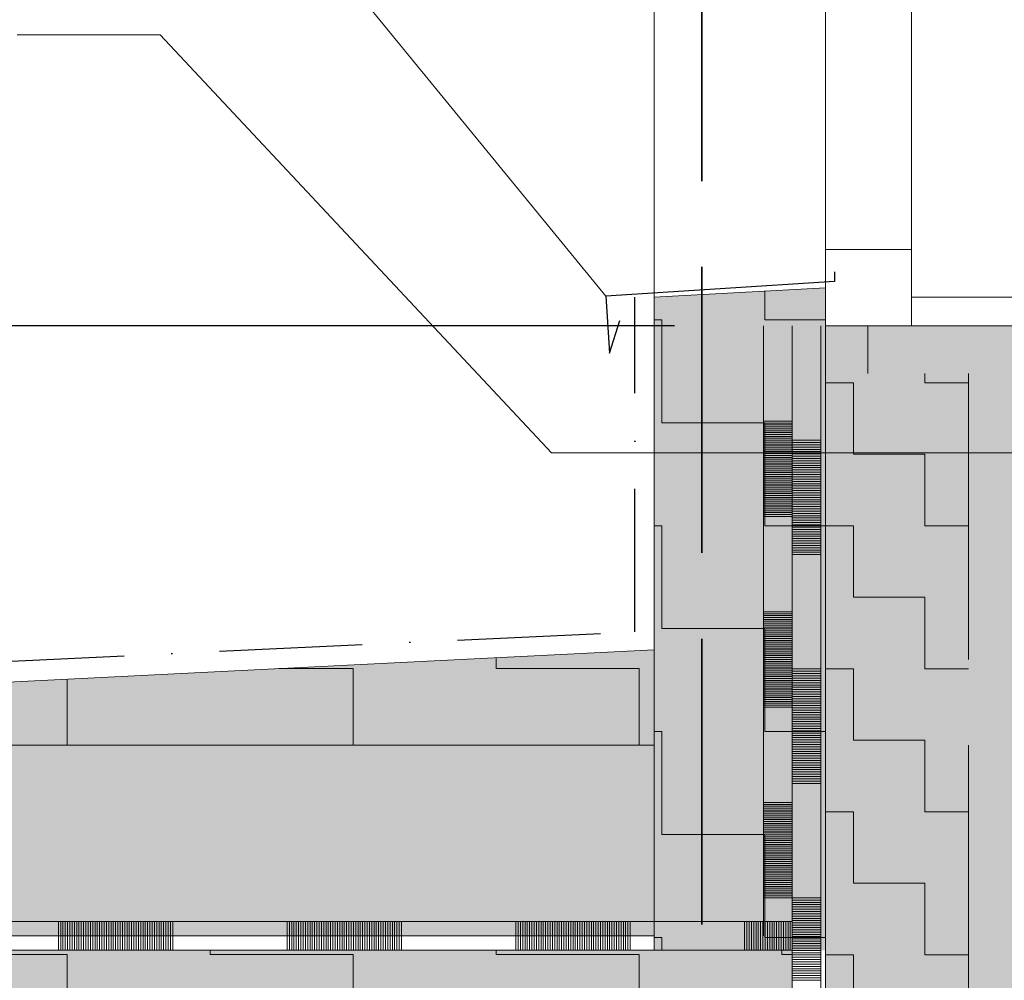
# Model space of a CAD drawing. Header units: millimetres. Extents: x 29003 to 60673, y -60985 to 17010.
# Tile 9 of 128: x 32050 to 33083, y -38277 to -37269. Entities that reach past the tile are written whole.
import ezdxf

# ---------------------------------------------------------------- set-up
doc = ezdxf.new("R2010")
doc.units = ezdxf.units.MM
doc.header["$PDMODE"] = 65
doc.linetypes.add('Carkovana 2x_1', pattern=[390, 300, -90])
doc.linetypes.add('Cerchovana_1', pattern=[250, 150, -50, 0, -50])
for name, color, linetype, lineweight in [('XR$1$ŘEZY_1', 7, 'Continuous', 25), ('XR$2$ŘEZY - KOTY_ TEXTY_1', 7, 'Continuous', 25), ('XR$3$ŘEZY - FILING_1', 7, 'Continuous', 25)]:
    doc.layers.add(name, color=color, linetype=linetype, lineweight=lineweight)
doc.styles.add('ARIALNARROW', font='ARIALN.TTF')
doc.dimstyles.new('DIMSTYLE_4', dxfattribs={"dimtxt": 100, "dimasz": 150, "dimexe": 0, "dimexo": 0, "dimgap": 50, "dimtad": 2, "dimdec": 0, "dimrnd": 5, "dimzin": 12, "dimdsep": 46, "dimtxsty": 'ARIALNARROW', "dimblk1": 'ALL_ML_STRICH', "dimblk2": 'ALL_ML_STRICH', "dimsah": 1, "dimcen": 0, "dimclrd": 6, "dimclre": 6, "dimclrt": 6, "dimadec": 0, "dimazin": 0, "dimtfac": 1, "dimtdec": 0, "dimtix": 1, "dimtmove": 2, "dimatfit": 3, "dimfxl": 0, "dimtzin": 0, "dimlwd": 0, "dimlwe": 13, "dimarcsym": 0})
doc.dimstyles.new('DIMSTYLE_5', dxfattribs={"dimtxt": 100, "dimasz": 150, "dimexe": 0, "dimexo": 0, "dimgap": 50, "dimtad": 2, "dimdec": 0, "dimrnd": 5, "dimzin": 12, "dimdsep": 46, "dimtxsty": 'ARIALNARROW', "dimblk1": 'ALL_ML_STRICH', "dimblk2": 'ALL_ML_STRICH', "dimsah": 1, "dimcen": 0, "dimclrd": 6, "dimclre": 6, "dimclrt": 6, "dimadec": 0, "dimazin": 0, "dimtfac": 1, "dimtdec": 0, "dimtix": 1, "dimtmove": 2, "dimatfit": 3, "dimfxl": 0, "dimtvp": 1.2, "dimtzin": 0, "dimlwd": 0, "dimlwe": 13, "dimarcsym": 0})
pattern_1 = [(0, (300, 300), (150, 150), [150, -150]), (90, (300, 300), (-150, 150), [150, -150])]
pattern_2 = [(0, (216, 216), (108, 108), [108, -108]), (90, (216, 216), (-108, 108), [108, -108])]

# ---------------------------------------------------------------- blocks, each defined once
blk = doc.blocks.new('VZOROVÁ ČÁRA_16')
at = {"layer": 'XR$1$ŘEZY_1', "color": 7, "linetype": 'Continuous', "lineweight": 13}
for p, q in [((32860.9, -37590.2), (32860.9, -37710.2)), ((32890.9, -37710.2), (32860.9, -37710.2)), ((32860.9, -37710.2), (32860.9, -37830.2)), ((32890.9, -37710.2), (32890.9, -37830.2)), ((32890.9, -37710.2), (32890.9, -37830.2)), ((32890.9, -37710.2), (32890.9, -37830.2)), ((32890.9, -37710.2), (32890.9, -37830.2)), ((32890.9, -37710.2), (32890.9, -37830.2)), ((32890.9, -37712.6), (32860.9, -37712.6)), ((32890.9, -37715), (32860.9, -37715)), ((32890.9, -37717.4), (32860.9, -37717.4)), ((32890.9, -37719.8), (32860.9, -37719.8)), ((32890.9, -37722.2), (32860.9, -37722.2)), ((32890.9, -37724.6), (32860.9, -37724.6)), ((32890.9, -37727), (32860.9, -37727)), ((32890.9, -37729.4), (32860.9, -37729.4)), ((32890.9, -37731.8), (32860.9, -37731.8)), ((32890.9, -37734.2), (32860.9, -37734.2)), ((32890.9, -37736.6), (32860.9, -37736.6)), ((32890.9, -37739), (32860.9, -37739)), ((32890.9, -37741.4), (32860.9, -37741.4)), ((32890.9, -37743.8), (32860.9, -37743.8)), ((32890.9, -37746.2), (32860.9, -37746.2)), ((32890.9, -37748.6), (32860.9, -37748.6)), ((32890.9, -37751), (32860.9, -37751)), ((32890.9, -37753.4), (32860.9, -37753.4)), ((32890.9, -37755.8), (32860.9, -37755.8)), ((32890.9, -37758.2), (32860.9, -37758.2)), ((32890.9, -37760.6), (32860.9, -37760.6)), ((32890.9, -37763), (32860.9, -37763)), ((32890.9, -37765.4), (32860.9, -37765.4)), ((32890.9, -37767.8), (32860.9, -37767.8)), ((32890.9, -37770.2), (32860.9, -37770.2)), ((32890.9, -37772.6), (32860.9, -37772.6)), ((32890.9, -37775), (32860.9, -37775)), ((32890.9, -37777.4), (32860.9, -37777.4)), ((32890.9, -37779.8), (32860.9, -37779.8)), ((32890.9, -37782.2), (32860.9, -37782.2)), ((32890.9, -37784.6), (32860.9, -37784.6)), ((32890.9, -37787), (32860.9, -37787)), ((32890.9, -37789.4), (32860.9, -37789.4)), ((32890.9, -37791.8), (32860.9, -37791.8)), ((32890.9, -37794.2), (32860.9, -37794.2)), ((32890.9, -37796.6), (32860.9, -37796.6)), ((32890.9, -37799), (32860.9, -37799)), ((32890.9, -37801.4), (32860.9, -37801.4)), ((32890.9, -37803.8), (32860.9, -37803.8)), ((32890.9, -37806.2), (32860.9, -37806.2)), ((32890.9, -37808.6), (32860.9, -37808.6)), ((32890.9, -37811), (32860.9, -37811)), ((32890.9, -37813.4), (32860.9, -37813.4)), ((32890.9, -37815.8), (32860.9, -37815.8)), ((32890.9, -37818.2), (32860.9, -37818.2)), ((32890.9, -37820.6), (32860.9, -37820.6)), ((32890.9, -37823), (32860.9, -37823)), ((32890.9, -37825.4), (32860.9, -37825.4)), ((32890.9, -37827.8), (32860.9, -37827.8)), ((32860.9, -37830.2), (32860.9, -37950.2)), ((32890.9, -37830.2), (32860.9, -37830.2)), ((32860.9, -37950.2), (32860.8, -38070.2)), ((32890.9, -37950.2), (32860.9, -37950.2)), ((32890.9, -37952.6), (32860.9, -37952.6)), ((32890.9, -37955), (32860.9, -37955)), ((32890.9, -37957.4), (32860.9, -37957.4)), ((32890.9, -37950.2), (32890.8, -38070.2)), ((32890.9, -37950.2), (32890.8, -38070.2)), ((32890.9, -37950.2), (32890.8, -38070.2)), ((32890.9, -37950.2), (32890.8, -38070.2)), ((32890.9, -37950.2), (32890.8, -38070.2)), ((32890.9, -37959.8), (32860.9, -37959.8)), ((32890.9, -37962.2), (32860.9, -37962.2)), ((32890.9, -37964.6), (32860.9, -37964.6)), ((32890.9, -37967), (32860.9, -37967)), ((32890.9, -37969.4), (32860.9, -37969.4)), ((32890.9, -37971.8), (32860.9, -37971.8)), ((32890.9, -37974.2), (32860.9, -37974.2)), ((32890.9, -37976.6), (32860.9, -37976.6)), ((32890.9, -37979), (32860.9, -37979)), ((32890.9, -37981.4), (32860.9, -37981.4)), ((32890.9, -37983.8), (32860.9, -37983.8)), ((32890.9, -37986.2), (32860.9, -37986.2)), ((32890.9, -37988.6), (32860.9, -37988.6)), ((32890.9, -37991), (32860.9, -37991)), ((32890.9, -37993.4), (32860.9, -37993.4)), ((32890.9, -37995.8), (32860.9, -37995.8)), ((32890.9, -37998.2), (32860.9, -37998.2)), ((32890.9, -38000.6), (32860.9, -38000.6)), ((32890.9, -38003), (32860.9, -38003)), ((32890.9, -38005.4), (32860.9, -38005.4)), ((32890.9, -38007.8), (32860.9, -38007.8)), ((32890.9, -38010.2), (32860.9, -38010.2)), ((32890.9, -38012.6), (32860.9, -38012.6)), ((32890.9, -38015), (32860.9, -38015)), ((32890.9, -38017.4), (32860.9, -38017.4)), ((32890.9, -38019.8), (32860.9, -38019.8)), ((32890.8, -38024.6), (32860.8, -38024.6)), ((32890.8, -38027), (32860.8, -38027)), ((32890.8, -38029.4), (32860.8, -38029.4)), ((32890.9, -38022.2), (32860.9, -38022.2)), ((32890.8, -38031.8), (32860.8, -38031.8)), ((32890.8, -38034.2), (32860.8, -38034.2)), ((32890.8, -38036.6), (32860.8, -38036.6)), ((32890.8, -38039), (32860.8, -38039)), ((32890.8, -38041.4), (32860.8, -38041.4)), ((32890.8, -38043.8), (32860.8, -38043.8)), ((32890.8, -38046.2), (32860.8, -38046.2)), ((32890.8, -38048.6), (32860.8, -38048.6)), ((32890.8, -38051), (32860.8, -38051)), ((32890.8, -38053.4), (32860.8, -38053.4)), ((32890.8, -38055.8), (32860.8, -38055.8)), ((32890.8, -38058.2), (32860.8, -38058.2)), ((32890.8, -38060.6), (32860.8, -38060.6)), ((32890.8, -38063), (32860.8, -38063)), ((32890.8, -38065.4), (32860.8, -38065.4)), ((32890.8, -38067.8), (32860.8, -38067.8)), ((32860.8, -38070.2), (32860.8, -38081.4)), ((32890.8, -38070.2), (32860.8, -38070.2)), ((32890.8, -38070.2), (32890.8, -38081.4)), ((32890.8, -38070.2), (32890.8, -38081.4))]:
    blk.add_line(p, q, dxfattribs=at)
for points in [[(32890.9, -37590.2), (32890.9, -37710.2), (32890.9, -37830.2)], [(32890.9, -37590.2), (32890.9, -37710.2), (32890.9, -37830.2)], [(32890.9, -37830.2), (32890.9, -37950.2), (32890.8, -38070.2)], [(32890.9, -37830.2), (32890.9, -37950.2), (32890.8, -38070.2)]]:
    blk.add_lwpolyline(points, dxfattribs=at)
blk = doc.blocks.new('VZOROVÁ ČÁRA_35')
at = {"layer": 'XR$1$ŘEZY_1', "color": 7, "linetype": 'Continuous', "lineweight": 13}
for p, q in [((32090.9, -38215.2), (32090.9, -38245.2)), ((32090.9, -38215.2), (32210.9, -38215.2)), ((32090.9, -38215.2), (32210.9, -38215.2)), ((32090.9, -38215.2), (32210.9, -38215.2)), ((32090.9, -38215.2), (32210.9, -38215.2)), ((32090.9, -38215.2), (32210.9, -38215.2)), ((32093.3, -38215.2), (32093.3, -38245.2)), ((32095.7, -38215.2), (32095.7, -38245.2)), ((32098.1, -38215.2), (32098.1, -38245.2)), ((32100.5, -38215.2), (32100.5, -38245.2)), ((32102.9, -38215.2), (32102.9, -38245.2)), ((32105.3, -38215.2), (32105.3, -38245.2)), ((32107.7, -38215.2), (32107.7, -38245.2)), ((32110.1, -38215.2), (32110.1, -38245.2)), ((32112.5, -38215.2), (32112.5, -38245.2)), ((32114.9, -38215.2), (32114.9, -38245.2)), ((32117.3, -38215.2), (32117.3, -38245.2)), ((32119.7, -38215.2), (32119.7, -38245.2)), ((32122.1, -38215.2), (32122.1, -38245.2)), ((32124.5, -38215.2), (32124.5, -38245.2)), ((32126.9, -38215.2), (32126.9, -38245.2)), ((32129.3, -38215.2), (32129.3, -38245.2)), ((32131.7, -38215.2), (32131.7, -38245.2)), ((32134.1, -38215.2), (32134.1, -38245.2)), ((32136.5, -38215.2), (32136.5, -38245.2)), ((32138.9, -38215.2), (32138.9, -38245.2)), ((32141.3, -38215.2), (32141.3, -38245.2)), ((32143.7, -38215.2), (32143.7, -38245.2)), ((32146.1, -38215.2), (32146.1, -38245.2)), ((32148.5, -38215.2), (32148.5, -38245.2)), ((32150.9, -38215.2), (32150.9, -38245.2)), ((32153.3, -38215.2), (32153.3, -38245.2)), ((32155.7, -38215.2), (32155.7, -38245.2)), ((32158.1, -38215.2), (32158.1, -38245.2)), ((32160.5, -38215.2), (32160.5, -38245.2)), ((32162.9, -38215.2), (32162.9, -38245.2)), ((32165.3, -38215.2), (32165.3, -38245.2)), ((32167.7, -38215.2), (32167.7, -38245.2)), ((32170.1, -38215.2), (32170.1, -38245.2)), ((32172.5, -38215.2), (32172.5, -38245.2)), ((32174.9, -38215.2), (32174.9, -38245.2)), ((32177.3, -38215.2), (32177.3, -38245.2)), ((32179.7, -38215.2), (32179.7, -38245.2)), ((32182.1, -38215.2), (32182.1, -38245.2)), ((32184.5, -38215.2), (32184.5, -38245.2)), ((32186.9, -38215.2), (32186.9, -38245.2)), ((32189.3, -38215.2), (32189.3, -38245.2)), ((32191.7, -38215.2), (32191.7, -38245.2)), ((32194.1, -38215.2), (32194.1, -38245.2)), ((32196.5, -38215.2), (32196.5, -38245.2)), ((32198.9, -38215.2), (32198.9, -38245.2)), ((32201.3, -38215.2), (32201.3, -38245.2)), ((32203.7, -38215.2), (32203.7, -38245.2)), ((32206.1, -38215.2), (32206.1, -38245.2)), ((32208.5, -38215.2), (32208.5, -38245.2)), ((32210.9, -38215.2), (32210.9, -38245.2)), ((32330.9, -38215.2), (32330.9, -38245.2)), ((32330.9, -38215.2), (32450.9, -38215.2)), ((32330.9, -38215.2), (32450.9, -38215.2)), ((32330.9, -38215.2), (32450.9, -38215.2)), ((32330.9, -38215.2), (32450.9, -38215.2)), ((32330.9, -38215.2), (32450.9, -38215.2)), ((32333.3, -38215.2), (32333.3, -38245.2)), ((32335.7, -38215.2), (32335.7, -38245.2)), ((32338.1, -38215.2), (32338.1, -38245.2)), ((32340.5, -38215.2), (32340.5, -38245.2)), ((32342.9, -38215.2), (32342.9, -38245.2)), ((32345.3, -38215.2), (32345.3, -38245.2)), ((32347.7, -38215.2), (32347.7, -38245.2)), ((32350.1, -38215.2), (32350.1, -38245.2)), ((32352.5, -38215.2), (32352.5, -38245.2)), ((32354.9, -38215.2), (32354.9, -38245.2)), ((32357.3, -38215.2), (32357.3, -38245.2)), ((32359.7, -38215.2), (32359.7, -38245.2)), ((32362.1, -38215.2), (32362.1, -38245.2)), ((32364.5, -38215.2), (32364.5, -38245.2)), ((32366.9, -38215.2), (32366.9, -38245.2)), ((32369.3, -38215.2), (32369.3, -38245.2)), ((32371.7, -38215.2), (32371.7, -38245.2)), ((32374.1, -38215.2), (32374.1, -38245.2)), ((32376.5, -38215.2), (32376.5, -38245.2)), ((32378.9, -38215.2), (32378.9, -38245.2)), ((32381.3, -38215.2), (32381.3, -38245.2)), ((32383.7, -38215.2), (32383.7, -38245.2)), ((32386.1, -38215.2), (32386.1, -38245.2)), ((32388.5, -38215.2), (32388.5, -38245.2)), ((32390.9, -38215.2), (32390.9, -38245.2)), ((32393.3, -38215.2), (32393.3, -38245.2)), ((32395.7, -38215.2), (32395.7, -38245.2)), ((32398.1, -38215.2), (32398.1, -38245.2)), ((32400.5, -38215.2), (32400.5, -38245.2)), ((32402.9, -38215.2), (32402.9, -38245.2)), ((32405.3, -38215.2), (32405.3, -38245.2)), ((32407.7, -38215.2), (32407.7, -38245.2)), ((32410.1, -38215.2), (32410.1, -38245.2)), ((32412.5, -38215.2), (32412.5, -38245.2)), ((32414.9, -38215.2), (32414.9, -38245.2)), ((32417.3, -38215.2), (32417.3, -38245.2)), ((32419.7, -38215.2), (32419.7, -38245.2)), ((32422.1, -38215.2), (32422.1, -38245.2)), ((32424.5, -38215.2), (32424.5, -38245.2)), ((32426.9, -38215.2), (32426.9, -38245.2)), ((32429.3, -38215.2), (32429.3, -38245.2)), ((32431.7, -38215.2), (32431.7, -38245.2)), ((32434.1, -38215.2), (32434.1, -38245.2)), ((32436.5, -38215.2), (32436.5, -38245.2)), ((32438.9, -38215.2), (32438.9, -38245.2)), ((32441.3, -38215.2), (32441.3, -38245.2)), ((32443.7, -38215.2), (32443.7, -38245.2)), ((32446.1, -38215.2), (32446.1, -38245.2)), ((32448.5, -38215.2), (32448.5, -38245.2)), ((32450.9, -38215.2), (32450.9, -38245.2)), ((32570.9, -38215.2), (32570.9, -38245.2)), ((32570.9, -38215.2), (32690.9, -38215.2)), ((32570.9, -38215.2), (32690.9, -38215.2)), ((32570.9, -38215.2), (32690.9, -38215.2)), ((32570.9, -38215.2), (32690.9, -38215.2)), ((32570.9, -38215.2), (32690.9, -38215.2)), ((32573.3, -38215.2), (32573.3, -38245.2)), ((32575.7, -38215.2), (32575.7, -38245.2)), ((32578.1, -38215.2), (32578.1, -38245.2)), ((32580.5, -38215.2), (32580.5, -38245.2)), ((32582.9, -38215.2), (32582.9, -38245.2)), ((32585.3, -38215.2), (32585.3, -38245.2)), ((32587.7, -38215.2), (32587.7, -38245.2)), ((32590.1, -38215.2), (32590.1, -38245.2)), ((32592.5, -38215.2), (32592.5, -38245.2)), ((32594.9, -38215.2), (32594.9, -38245.2)), ((32597.3, -38215.2), (32597.3, -38245.2)), ((32599.7, -38215.2), (32599.7, -38245.2)), ((32602.1, -38215.2), (32602.1, -38245.2)), ((32604.5, -38215.2), (32604.5, -38245.2)), ((32606.9, -38215.2), (32606.9, -38245.2)), ((32609.3, -38215.2), (32609.3, -38245.2)), ((32611.7, -38215.2), (32611.7, -38245.2)), ((32614.1, -38215.2), (32614.1, -38245.2)), ((32616.5, -38215.2), (32616.5, -38245.2)), ((32618.9, -38215.2), (32618.9, -38245.2)), ((32621.3, -38215.2), (32621.3, -38245.2)), ((32623.7, -38215.2), (32623.7, -38245.2)), ((32626.1, -38215.2), (32626.1, -38245.2)), ((32628.5, -38215.2), (32628.5, -38245.2)), ((32630.9, -38215.2), (32630.9, -38245.2)), ((32633.3, -38215.2), (32633.3, -38245.2)), ((32635.7, -38215.2), (32635.7, -38245.2)), ((32638.1, -38215.2), (32638.1, -38245.2)), ((32640.5, -38215.2), (32640.5, -38245.2)), ((32642.9, -38215.2), (32642.9, -38245.2)), ((32645.3, -38215.2), (32645.3, -38245.2)), ((32647.7, -38215.2), (32647.7, -38245.2)), ((32650.1, -38215.2), (32650.1, -38245.2)), ((32652.5, -38215.2), (32652.5, -38245.2)), ((32654.9, -38215.2), (32654.9, -38245.2)), ((32657.3, -38215.2), (32657.3, -38245.2)), ((32659.7, -38215.2), (32659.7, -38245.2)), ((32662.1, -38215.2), (32662.1, -38245.2)), ((32664.5, -38215.2), (32664.5, -38245.2)), ((32666.9, -38215.2), (32666.9, -38245.2)), ((32669.3, -38215.2), (32669.3, -38245.2)), ((32671.7, -38215.2), (32671.7, -38245.2)), ((32674.1, -38215.2), (32674.1, -38245.2)), ((32676.5, -38215.2), (32676.5, -38245.2)), ((32678.9, -38215.2), (32678.9, -38245.2)), ((32681.3, -38215.2), (32681.3, -38245.2)), ((32683.7, -38215.2), (32683.7, -38245.2)), ((32686.1, -38215.2), (32686.1, -38245.2)), ((32688.5, -38215.2), (32688.5, -38245.2)), ((32690.9, -38215.2), (32690.9, -38245.2)), ((32810.9, -38215.2), (32810.9, -38245.2)), ((32810.9, -38215.2), (32860.9, -38215.2)), ((32810.9, -38215.2), (32860.9, -38215.2)), ((32810.9, -38215.2), (32860.9, -38215.2)), ((32810.9, -38215.2), (32860.9, -38215.2)), ((32810.9, -38215.2), (32860.9, -38215.2)), ((32813.3, -38215.2), (32813.3, -38245.2)), ((32815.7, -38215.2), (32815.7, -38245.2)), ((32818.1, -38215.2), (32818.1, -38245.2)), ((32820.5, -38215.2), (32820.5, -38245.2)), ((32822.9, -38215.2), (32822.9, -38245.2)), ((32825.3, -38215.2), (32825.3, -38245.2)), ((32827.7, -38215.2), (32827.7, -38245.2)), ((32830.1, -38215.2), (32830.1, -38245.2)), ((32832.5, -38215.2), (32832.5, -38245.2)), ((32834.9, -38215.2), (32834.9, -38245.2)), ((32837.3, -38215.2), (32837.3, -38245.2)), ((32839.7, -38215.2), (32839.7, -38245.2)), ((32842.1, -38215.2), (32842.1, -38245.2)), ((32844.5, -38215.2), (32844.5, -38245.2)), ((32846.9, -38215.2), (32846.9, -38245.2)), ((32849.3, -38215.2), (32849.3, -38245.2)), ((32851.7, -38215.2), (32851.7, -38245.2)), ((32854.1, -38215.2), (32854.1, -38245.2)), ((32856.5, -38215.2), (32856.5, -38245.2)), ((32858.9, -38215.2), (32858.9, -38245.2)), ((31970.9, -38245.2), (32090.9, -38245.2)), ((32090.9, -38245.2), (32210.9, -38245.2)), ((32210.9, -38245.2), (32330.9, -38245.2)), ((32330.9, -38245.2), (32450.9, -38245.2)), ((32450.9, -38245.2), (32570.9, -38245.2)), ((32570.9, -38245.2), (32690.9, -38245.2)), ((32690.9, -38245.2), (32810.9, -38245.2)), ((32810.9, -38245.2), (32860.9, -38245.2))]:
    blk.add_line(p, q, dxfattribs=at)
for points in [[(31970.9, -38215.2), (32090.9, -38215.2), (32210.9, -38215.2)], [(31970.9, -38215.2), (32090.9, -38215.2), (32210.9, -38215.2)], [(32210.9, -38215.2), (32330.9, -38215.2), (32450.9, -38215.2)], [(32210.9, -38215.2), (32330.9, -38215.2), (32450.9, -38215.2)], [(32450.9, -38215.2), (32570.9, -38215.2), (32690.9, -38215.2)], [(32450.9, -38215.2), (32570.9, -38215.2), (32690.9, -38215.2)], [(32690.9, -38215.2), (32810.9, -38215.2), (32860.9, -38215.2)], [(32690.9, -38215.2), (32810.9, -38215.2), (32860.9, -38215.2)]]:
    blk.add_lwpolyline(points, dxfattribs=at)
blk = doc.blocks.new('VZOROVÁ ČÁRA_38')
at = {"layer": 'XR$1$ŘEZY_1', "color": 7, "linetype": 'Continuous', "lineweight": 13}
for p, q in [((32830.9, -37590.2), (32830.9, -37690.2)), ((32860.9, -37690.2), (32830.9, -37690.2)), ((32830.9, -37690.2), (32830.9, -37790.2)), ((32860.9, -37692.2), (32830.9, -37692.2)), ((32860.9, -37694.2), (32830.9, -37694.2)), ((32860.9, -37696.2), (32830.9, -37696.2)), ((32860.9, -37698.2), (32830.9, -37698.2)), ((32860.9, -37690.2), (32860.9, -37790.2)), ((32860.9, -37690.2), (32860.9, -37790.2)), ((32860.9, -37690.2), (32860.9, -37790.2)), ((32860.9, -37690.2), (32860.9, -37790.2)), ((32860.9, -37690.2), (32860.9, -37790.2)), ((32860.9, -37700.2), (32830.9, -37700.2)), ((32860.9, -37702.2), (32830.9, -37702.2)), ((32860.9, -37704.2), (32830.9, -37704.2)), ((32860.9, -37706.2), (32830.9, -37706.2)), ((32860.9, -37708.2), (32830.9, -37708.2)), ((32860.9, -37710.2), (32830.9, -37710.2)), ((32860.9, -37712.2), (32830.9, -37712.2)), ((32860.9, -37714.2), (32830.9, -37714.2)), ((32860.9, -37716.2), (32830.9, -37716.2)), ((32860.9, -37718.2), (32830.9, -37718.2)), ((32860.9, -37720.2), (32830.9, -37720.2)), ((32860.9, -37722.2), (32830.9, -37722.2)), ((32860.9, -37724.2), (32830.9, -37724.2)), ((32860.9, -37726.2), (32830.9, -37726.2)), ((32860.9, -37728.2), (32830.9, -37728.2)), ((32860.9, -37730.2), (32830.9, -37730.2)), ((32860.9, -37732.2), (32830.9, -37732.2)), ((32860.9, -37734.2), (32830.9, -37734.2)), ((32860.9, -37736.2), (32830.9, -37736.2)), ((32860.9, -37738.2), (32830.9, -37738.2)), ((32860.9, -37740.2), (32830.9, -37740.2)), ((32860.9, -37742.2), (32830.9, -37742.2)), ((32860.9, -37744.2), (32830.9, -37744.2)), ((32860.9, -37746.2), (32830.9, -37746.2)), ((32860.9, -37748.2), (32830.9, -37748.2)), ((32860.9, -37750.2), (32830.9, -37750.2)), ((32860.9, -37752.2), (32830.9, -37752.2)), ((32860.9, -37754.2), (32830.9, -37754.2)), ((32860.9, -37756.2), (32830.9, -37756.2)), ((32860.9, -37758.2), (32830.9, -37758.2)), ((32860.9, -37760.2), (32830.9, -37760.2)), ((32860.9, -37762.2), (32830.9, -37762.2)), ((32860.9, -37764.2), (32830.9, -37764.2)), ((32860.9, -37766.2), (32830.9, -37766.2)), ((32860.9, -37768.2), (32830.9, -37768.2)), ((32860.9, -37770.2), (32830.9, -37770.2)), ((32860.9, -37772.2), (32830.9, -37772.2)), ((32860.9, -37774.2), (32830.9, -37774.2)), ((32860.9, -37776.2), (32830.9, -37776.2)), ((32860.9, -37778.2), (32830.9, -37778.2)), ((32860.9, -37780.2), (32830.9, -37780.2)), ((32860.9, -37782.2), (32830.9, -37782.2)), ((32860.9, -37784.2), (32830.9, -37784.2)), ((32860.9, -37786.2), (32830.9, -37786.2)), ((32860.9, -37788.2), (32830.9, -37788.2)), ((32830.9, -37790.2), (32830.9, -37890.2)), ((32860.9, -37790.2), (32830.9, -37790.2)), ((32860.9, -37890.2), (32830.9, -37890.2)), ((32830.9, -37890.2), (32830.9, -37990.2)), ((32860.9, -37892.2), (32830.9, -37892.2)), ((32860.9, -37894.2), (32830.9, -37894.2)), ((32860.9, -37890.2), (32860.9, -37990.2)), ((32860.9, -37890.2), (32860.9, -37990.2)), ((32860.9, -37890.2), (32860.9, -37990.2)), ((32860.9, -37890.2), (32860.9, -37990.2)), ((32860.9, -37890.2), (32860.9, -37990.2)), ((32860.9, -37896.2), (32830.9, -37896.2)), ((32860.9, -37898.2), (32830.9, -37898.2)), ((32860.9, -37900.2), (32830.9, -37900.2)), ((32860.9, -37902.2), (32830.9, -37902.2)), ((32860.9, -37904.2), (32830.9, -37904.2)), ((32860.9, -37906.2), (32830.9, -37906.2)), ((32860.9, -37908.2), (32830.9, -37908.2)), ((32860.9, -37910.2), (32830.9, -37910.2)), ((32860.9, -37912.2), (32830.9, -37912.2)), ((32860.9, -37914.2), (32830.9, -37914.2)), ((32860.9, -37916.2), (32830.9, -37916.2)), ((32860.9, -37918.2), (32830.9, -37918.2)), ((32860.9, -37920.2), (32830.9, -37920.2)), ((32860.9, -37922.2), (32830.9, -37922.2)), ((32860.9, -37924.2), (32830.9, -37924.2)), ((32860.9, -37926.2), (32830.9, -37926.2)), ((32860.9, -37928.2), (32830.9, -37928.2)), ((32860.9, -37930.2), (32830.9, -37930.2)), ((32860.9, -37932.2), (32830.9, -37932.2)), ((32860.9, -37934.2), (32830.9, -37934.2)), ((32860.9, -37936.2), (32830.9, -37936.2)), ((32860.9, -37938.2), (32830.9, -37938.2)), ((32860.9, -37940.2), (32830.9, -37940.2)), ((32860.9, -37942.2), (32830.9, -37942.2)), ((32860.9, -37944.2), (32830.9, -37944.2)), ((32860.9, -37946.2), (32830.9, -37946.2)), ((32860.9, -37948.2), (32830.9, -37948.2)), ((32860.9, -37950.2), (32830.9, -37950.2)), ((32860.9, -37952.2), (32830.9, -37952.2)), ((32860.9, -37954.2), (32830.9, -37954.2)), ((32860.9, -37956.2), (32830.9, -37956.2)), ((32860.9, -37958.2), (32830.9, -37958.2)), ((32860.9, -37960.2), (32830.9, -37960.2)), ((32860.9, -37962.2), (32830.9, -37962.2)), ((32860.9, -37964.2), (32830.9, -37964.2)), ((32860.9, -37966.2), (32830.9, -37966.2)), ((32860.9, -37968.2), (32830.9, -37968.2)), ((32860.9, -37970.2), (32830.9, -37970.2)), ((32860.9, -37972.2), (32830.9, -37972.2)), ((32860.9, -37974.2), (32830.9, -37974.2)), ((32860.9, -37976.2), (32830.9, -37976.2)), ((32860.9, -37978.2), (32830.9, -37978.2)), ((32860.9, -37980.2), (32830.9, -37980.2)), ((32860.9, -37982.2), (32830.9, -37982.2)), ((32860.9, -37984.2), (32830.9, -37984.2)), ((32860.9, -37986.2), (32830.9, -37986.2)), ((32860.9, -37988.2), (32830.9, -37988.2)), ((32830.9, -37990.2), (32830.9, -38090.2)), ((32860.9, -37990.2), (32830.9, -37990.2)), ((32860.9, -38090.2), (32830.9, -38090.2)), ((32830.9, -38090.2), (32830.9, -38190.2)), ((32860.9, -38092.2), (32830.9, -38092.2)), ((32860.9, -38090.2), (32860.9, -38190.2)), ((32860.9, -38090.2), (32860.9, -38190.2)), ((32860.9, -38090.2), (32860.9, -38190.2)), ((32860.9, -38090.2), (32860.9, -38190.2)), ((32860.9, -38090.2), (32860.9, -38190.2)), ((32860.9, -38094.2), (32830.9, -38094.2)), ((32860.9, -38096.2), (32830.9, -38096.2)), ((32860.9, -38098.2), (32830.9, -38098.2)), ((32860.9, -38100.2), (32830.9, -38100.2)), ((32860.9, -38102.2), (32830.9, -38102.2)), ((32860.9, -38104.2), (32830.9, -38104.2)), ((32860.9, -38106.2), (32830.9, -38106.2)), ((32860.9, -38108.2), (32830.9, -38108.2)), ((32860.9, -38110.2), (32830.9, -38110.2)), ((32860.9, -38112.2), (32830.9, -38112.2)), ((32860.9, -38114.2), (32830.9, -38114.2)), ((32860.9, -38116.2), (32830.9, -38116.2)), ((32860.9, -38118.2), (32830.9, -38118.2)), ((32860.9, -38120.2), (32830.9, -38120.2)), ((32860.9, -38122.2), (32830.9, -38122.2)), ((32860.9, -38124.2), (32830.9, -38124.2)), ((32860.9, -38126.2), (32830.9, -38126.2)), ((32860.9, -38128.2), (32830.9, -38128.2)), ((32860.9, -38130.2), (32830.9, -38130.2)), ((32860.9, -38132.2), (32830.9, -38132.2)), ((32860.9, -38134.2), (32830.9, -38134.2)), ((32860.9, -38136.2), (32830.9, -38136.2)), ((32860.9, -38138.2), (32830.9, -38138.2)), ((32860.9, -38140.2), (32830.9, -38140.2)), ((32860.9, -38142.2), (32830.9, -38142.2)), ((32860.9, -38144.2), (32830.9, -38144.2)), ((32860.9, -38146.2), (32830.9, -38146.2)), ((32860.9, -38148.2), (32830.9, -38148.2)), ((32860.9, -38150.2), (32830.9, -38150.2)), ((32860.9, -38152.2), (32830.9, -38152.2)), ((32860.9, -38154.2), (32830.9, -38154.2)), ((32860.9, -38156.2), (32830.9, -38156.2)), ((32860.9, -38158.2), (32830.9, -38158.2)), ((32860.9, -38160.2), (32830.9, -38160.2)), ((32860.9, -38162.2), (32830.9, -38162.2)), ((32860.9, -38164.2), (32830.9, -38164.2)), ((32860.9, -38166.2), (32830.9, -38166.2)), ((32860.9, -38168.2), (32830.9, -38168.2)), ((32860.9, -38170.2), (32830.9, -38170.2)), ((32860.9, -38172.2), (32830.9, -38172.2)), ((32860.9, -38174.2), (32830.9, -38174.2)), ((32860.9, -38176.2), (32830.9, -38176.2)), ((32860.9, -38178.2), (32830.9, -38178.2)), ((32860.9, -38180.2), (32830.9, -38180.2)), ((32860.9, -38182.2), (32830.9, -38182.2)), ((32860.9, -38184.2), (32830.9, -38184.2)), ((32860.9, -38186.2), (32830.9, -38186.2)), ((32860.9, -38188.2), (32830.9, -38188.2)), ((32830.9, -38190.2), (32830.9, -38230.2)), ((32860.9, -38190.2), (32830.9, -38190.2)), ((32860.9, -38190.2), (32860.9, -38230.2)), ((32860.9, -38190.2), (32860.9, -38230.2))]:
    blk.add_line(p, q, dxfattribs=at)
for points in [[(32860.9, -37590.2), (32860.9, -37690.2), (32860.9, -37790.2)], [(32860.9, -37590.2), (32860.9, -37690.2), (32860.9, -37790.2)], [(32860.9, -37790.2), (32860.9, -37890.2), (32860.9, -37990.2)], [(32860.9, -37790.2), (32860.9, -37890.2), (32860.9, -37990.2)], [(32860.9, -37990.2), (32860.9, -38090.2), (32860.9, -38190.2)], [(32860.9, -37990.2), (32860.9, -38090.2), (32860.9, -38190.2)]]:
    blk.add_lwpolyline(points, dxfattribs=at)
blk = doc.blocks.new('VZOROVÁ ČÁRA_102')
at = {"layer": 'XR$1$ŘEZY_1', "color": 7, "linetype": 'Continuous', "lineweight": 13}
for p, q in [((32890.9, -37710.2), (32860.9, -37710.2)), ((32860.9, -37710.2), (32860.9, -37830.2)), ((32890.9, -37710.2), (32890.9, -37830.2)), ((32890.9, -37710.2), (32890.9, -37830.2)), ((32890.9, -37710.2), (32890.9, -37830.2)), ((32890.9, -37710.2), (32890.9, -37830.2)), ((32890.9, -37710.2), (32890.9, -37830.2)), ((32890.9, -37712.6), (32860.9, -37712.6)), ((32890.9, -37715), (32860.9, -37715)), ((32890.9, -37717.4), (32860.9, -37717.4)), ((32890.9, -37719.8), (32860.9, -37719.8)), ((32890.9, -37722.2), (32860.9, -37722.2)), ((32890.9, -37724.6), (32860.9, -37724.6)), ((32890.9, -37727), (32860.9, -37727)), ((32890.9, -37729.4), (32860.9, -37729.4)), ((32890.9, -37731.8), (32860.9, -37731.8)), ((32890.9, -37734.2), (32860.9, -37734.2)), ((32890.9, -37736.6), (32860.9, -37736.6)), ((32890.9, -37739), (32860.9, -37739)), ((32890.9, -37741.4), (32860.9, -37741.4)), ((32890.9, -37743.8), (32860.9, -37743.8)), ((32890.9, -37746.2), (32860.9, -37746.2)), ((32890.9, -37748.6), (32860.9, -37748.6)), ((32890.9, -37751), (32860.9, -37751)), ((32890.9, -37753.4), (32860.9, -37753.4)), ((32890.9, -37755.8), (32860.9, -37755.8)), ((32890.9, -37758.2), (32860.9, -37758.2)), ((32890.9, -37760.6), (32860.9, -37760.6)), ((32890.9, -37763), (32860.9, -37763)), ((32890.9, -37765.4), (32860.9, -37765.4)), ((32890.9, -37767.8), (32860.9, -37767.8)), ((32890.9, -37770.2), (32860.9, -37770.2)), ((32890.9, -37772.6), (32860.9, -37772.6)), ((32890.9, -37775), (32860.9, -37775)), ((32890.9, -37777.4), (32860.9, -37777.4)), ((32890.9, -37779.8), (32860.9, -37779.8)), ((32890.9, -37782.2), (32860.9, -37782.2)), ((32890.9, -37784.6), (32860.9, -37784.6)), ((32890.9, -37787), (32860.9, -37787)), ((32890.9, -37789.4), (32860.9, -37789.4)), ((32890.9, -37791.8), (32860.9, -37791.8)), ((32890.9, -37794.2), (32860.9, -37794.2)), ((32890.9, -37796.6), (32860.9, -37796.6)), ((32890.9, -37799), (32860.9, -37799)), ((32890.9, -37801.4), (32860.9, -37801.4)), ((32890.9, -37803.8), (32860.9, -37803.8)), ((32890.9, -37806.2), (32860.9, -37806.2)), ((32890.9, -37808.6), (32860.9, -37808.6)), ((32890.9, -37811), (32860.9, -37811)), ((32890.9, -37813.4), (32860.9, -37813.4)), ((32890.9, -37815.8), (32860.9, -37815.8)), ((32890.9, -37818.2), (32860.9, -37818.2)), ((32890.9, -37820.6), (32860.9, -37820.6)), ((32890.9, -37823), (32860.9, -37823)), ((32890.9, -37825.4), (32860.9, -37825.4)), ((32890.9, -37827.8), (32860.9, -37827.8)), ((32860.9, -37830.2), (32860.9, -37950.2)), ((32890.9, -37830.2), (32860.9, -37830.2)), ((32890.9, -37950.2), (32860.9, -37950.2)), ((32860.9, -37950.2), (32860.9, -38070.2)), ((32890.9, -37952.6), (32860.9, -37952.6)), ((32890.9, -37955), (32860.9, -37955)), ((32890.9, -37957.4), (32860.9, -37957.4)), ((32890.9, -37950.2), (32890.9, -38070.2)), ((32890.9, -37950.2), (32890.9, -38070.2)), ((32890.9, -37950.2), (32890.9, -38070.2)), ((32890.9, -37950.2), (32890.9, -38070.2)), ((32890.9, -37950.2), (32890.9, -38070.2)), ((32890.9, -37959.8), (32860.9, -37959.8)), ((32890.9, -37962.2), (32860.9, -37962.2)), ((32890.9, -37964.6), (32860.9, -37964.6)), ((32890.9, -37967), (32860.9, -37967)), ((32890.9, -37969.4), (32860.9, -37969.4)), ((32890.9, -37971.8), (32860.9, -37971.8)), ((32890.9, -37974.2), (32860.9, -37974.2)), ((32890.9, -37976.6), (32860.9, -37976.6)), ((32890.9, -37979), (32860.9, -37979)), ((32890.9, -37981.4), (32860.9, -37981.4)), ((32890.9, -37983.8), (32860.9, -37983.8)), ((32890.9, -37986.2), (32860.9, -37986.2)), ((32890.9, -37988.6), (32860.9, -37988.6)), ((32890.9, -37991), (32860.9, -37991)), ((32890.9, -37993.4), (32860.9, -37993.4)), ((32890.9, -37995.8), (32860.9, -37995.8)), ((32890.9, -37998.2), (32860.9, -37998.2)), ((32890.9, -38000.6), (32860.9, -38000.6)), ((32890.9, -38003), (32860.9, -38003)), ((32890.9, -38005.4), (32860.9, -38005.4)), ((32890.9, -38007.8), (32860.9, -38007.8)), ((32890.9, -38010.2), (32860.9, -38010.2)), ((32890.9, -38012.6), (32860.9, -38012.6)), ((32890.9, -38015), (32860.9, -38015)), ((32890.9, -38017.4), (32860.9, -38017.4)), ((32890.9, -38019.8), (32860.9, -38019.8)), ((32890.9, -38022.2), (32860.9, -38022.2)), ((32890.9, -38024.6), (32860.9, -38024.6)), ((32890.9, -38027), (32860.9, -38027)), ((32890.9, -38029.4), (32860.9, -38029.4)), ((32890.9, -38031.8), (32860.9, -38031.8)), ((32890.9, -38034.2), (32860.9, -38034.2)), ((32890.9, -38036.6), (32860.9, -38036.6)), ((32890.9, -38039), (32860.9, -38039)), ((32890.9, -38041.4), (32860.9, -38041.4)), ((32890.9, -38043.8), (32860.9, -38043.8)), ((32890.9, -38046.2), (32860.9, -38046.2)), ((32890.9, -38048.6), (32860.9, -38048.6)), ((32890.9, -38051), (32860.9, -38051)), ((32890.9, -38053.4), (32860.9, -38053.4)), ((32890.9, -38055.8), (32860.9, -38055.8)), ((32890.9, -38058.2), (32860.9, -38058.2)), ((32890.9, -38060.6), (32860.9, -38060.6)), ((32890.9, -38063), (32860.9, -38063)), ((32890.9, -38065.4), (32860.9, -38065.4)), ((32890.9, -38067.8), (32860.9, -38067.8)), ((32860.9, -38070.2), (32860.9, -38190.2)), ((32890.9, -38070.2), (32860.9, -38070.2)), ((32890.9, -38190.2), (32860.9, -38190.2)), ((32860.9, -38190.2), (32860.9, -38310.2)), ((32890.9, -38192.6), (32860.9, -38192.6)), ((32890.9, -38195), (32860.9, -38195)), ((32890.9, -38190.2), (32890.9, -38310.2)), ((32890.9, -38190.2), (32890.9, -38310.2)), ((32890.9, -38190.2), (32890.9, -38310.2)), ((32890.9, -38190.2), (32890.9, -38310.2)), ((32890.9, -38190.2), (32890.9, -38310.2)), ((32890.9, -38197.4), (32860.9, -38197.4)), ((32890.9, -38199.8), (32860.9, -38199.8)), ((32890.9, -38202.2), (32860.9, -38202.2)), ((32890.9, -38204.6), (32860.9, -38204.6)), ((32890.9, -38207), (32860.9, -38207)), ((32890.9, -38209.4), (32860.9, -38209.4)), ((32890.9, -38211.8), (32860.9, -38211.8)), ((32890.9, -38214.2), (32860.9, -38214.2)), ((32890.9, -38216.6), (32860.9, -38216.6)), ((32890.9, -38219), (32860.9, -38219)), ((32890.9, -38221.4), (32860.9, -38221.4)), ((32890.9, -38223.8), (32860.9, -38223.8)), ((32890.9, -38226.2), (32860.9, -38226.2)), ((32890.9, -38228.6), (32860.9, -38228.6)), ((32890.9, -38231), (32860.9, -38231)), ((32890.9, -38233.4), (32860.9, -38233.4)), ((32890.9, -38235.8), (32860.9, -38235.8)), ((32890.9, -38238.2), (32860.9, -38238.2)), ((32890.9, -38240.6), (32860.9, -38240.6)), ((32890.9, -38243), (32860.9, -38243)), ((32890.9, -38245.4), (32860.9, -38245.4)), ((32890.9, -38247.8), (32860.9, -38247.8)), ((32890.9, -38250.2), (32860.9, -38250.2)), ((32890.9, -38252.6), (32860.9, -38252.6)), ((32890.9, -38255), (32860.9, -38255)), ((32890.9, -38257.4), (32860.9, -38257.4)), ((32890.9, -38259.8), (32860.9, -38259.8)), ((32890.9, -38262.2), (32860.9, -38262.2)), ((32890.9, -38264.6), (32860.9, -38264.6)), ((32890.9, -38267), (32860.9, -38267)), ((32890.9, -38269.4), (32860.9, -38269.4)), ((32890.9, -38271.8), (32860.9, -38271.8)), ((32890.9, -38274.2), (32860.9, -38274.2)), ((32890.9, -38276.6), (32860.9, -38276.6))]:
    blk.add_line(p, q, dxfattribs=at)
for points in [[(32860.9, -37590.2), (32860.9, -37590.2), (32860.9, -37710.2)], [(32890.9, -37590.2), (32890.9, -37710.2), (32890.9, -37830.2)], [(32890.9, -37590.2), (32890.9, -37710.2), (32890.9, -37830.2)], [(32890.9, -37830.2), (32890.9, -37950.2), (32890.9, -38070.2)], [(32890.9, -37830.2), (32890.9, -37950.2), (32890.9, -38070.2)], [(32890.9, -38070.2), (32890.9, -38190.2), (32890.9, -38310.2)], [(32890.9, -38070.2), (32890.9, -38190.2), (32890.9, -38310.2)]]:
    blk.add_lwpolyline(points, dxfattribs=at)
blk = doc.blocks.new('ALL_ML_STRICH')
at = {"color": 0, "linetype": 'ByBlock', "lineweight": -2}
for p, q in [((0, -0.5), (0, 0.5)), ((-0.3, -0.3), (0.3, 0.3)), ((-1, 0), (0.5, 0))]:
    blk.add_line(p, q, dxfattribs=at)
blk = doc.blocks.new('*D162')
at = {"layer": 'DEFPOINTS', "color": 6, "linetype": 'Continuous', "lineweight": 13}
for p in [(32715.9, -38030.2), (31960.9, -38230.2), (32715.9, -38230.2)]:
    blk.add_point(p, dxfattribs=at)
at = {"layer": 'XR$2$ŘEZY - KOTY_ TEXTY_1', "color": 6, "linetype": 'Continuous', "lineweight": -2}
for p, q in [((31960.9, -38030.2), (31960.9, -38030.2)), ((31960.9, -38230.2), (31960.9, -38030.2)), ((31960.9, -38230.2), (31960.9, -38230.2))]:
    blk.add_line(p, q, dxfattribs=at)
at = {"layer": 'XR$2$ŘEZY - KOTY_ TEXTY_1', "color": 6, "linetype": 'Continuous', "lineweight": 13, "xscale": 150, "yscale": 150, "zscale": 150}
for p, rotation in [((31960.9, -38030.2), 90), ((31960.9, -38230.2), 270)]:
    blk.add_blockref('ALL_ML_STRICH', p, dxfattribs=dict(at, rotation=rotation))
at = {"layer": 'XR$2$ŘEZY - KOTY_ TEXTY_1', "color": 6, "linetype": 'Continuous', "lineweight": 13, "insert": (31860.9, -38355.3), "char_height": 100, "width": 243.429, "attachment_point": 5, "rotation": 90, "style": 'ARIALNARROW'}
blk.add_mtext('\\W0.81;\\A1;{200}', dxfattribs=at)
blk = doc.blocks.new('*D163')
at = {"layer": 'DEFPOINTS', "color": 6, "linetype": 'Continuous', "lineweight": 13}
for p in [(32715.9, -37930.2), (31960.9, -38030.2), (32715.9, -38030.2)]:
    blk.add_point(p, dxfattribs=at)
at = {"layer": 'XR$2$ŘEZY - KOTY_ TEXTY_1', "color": 6, "linetype": 'Continuous', "lineweight": -2}
for p, q in [((31960.9, -37930.2), (31960.9, -37930.2)), ((31960.9, -38030.2), (31960.9, -37930.2)), ((31960.9, -38030.2), (31960.9, -38030.2))]:
    blk.add_line(p, q, dxfattribs=at)
at = {"layer": 'XR$2$ŘEZY - KOTY_ TEXTY_1', "color": 6, "linetype": 'Continuous', "lineweight": 13, "xscale": 150, "yscale": 150, "zscale": 150}
for p, rotation in [((31960.9, -37930.2), 90), ((31960.9, -38030.2), 270)]:
    blk.add_blockref('ALL_ML_STRICH', p, dxfattribs=dict(at, rotation=rotation))
at = {"layer": 'XR$2$ŘEZY - KOTY_ TEXTY_1', "color": 6, "linetype": 'Continuous', "lineweight": 13, "insert": (31785.9, -37977.6), "char_height": 100, "width": 243.429, "attachment_point": 5, "rotation": 90, "style": 'ARIALNARROW'}
blk.add_mtext('\\W0.81;\\A1;{100}', dxfattribs=at)
blk = doc.blocks.new('*D164')
at = {"layer": 'DEFPOINTS', "color": 6, "linetype": 'Continuous', "lineweight": 13}
for p in [(32895.9, -37590.2), (31960.9, -37930.2), (32715.9, -37930.2)]:
    blk.add_point(p, dxfattribs=at)
at = {"layer": 'XR$2$ŘEZY - KOTY_ TEXTY_1', "color": 6, "linetype": 'Continuous', "lineweight": -2}
for p, q in [((32737.2, -37590.2), (31960.9, -37590.2)), ((31960.9, -37930.2), (31960.9, -37590.2)), ((31960.9, -37930.2), (31960.9, -37930.2))]:
    blk.add_line(p, q, dxfattribs=at)
at = {"layer": 'XR$2$ŘEZY - KOTY_ TEXTY_1', "color": 6, "linetype": 'Continuous', "lineweight": 13, "xscale": 150, "yscale": 150, "zscale": 150}
for p, rotation in [((31960.9, -37590.2), 90), ((31960.9, -37930.2), 270)]:
    blk.add_blockref('ALL_ML_STRICH', p, dxfattribs=dict(at, rotation=rotation))
at = {"layer": 'XR$2$ŘEZY - KOTY_ TEXTY_1', "color": 6, "linetype": 'Continuous', "lineweight": 13, "insert": (31860.9, -37757.6), "char_height": 100, "width": 243.429, "attachment_point": 5, "rotation": 90, "style": 'ARIALNARROW'}
blk.add_mtext('\\W0.81;\\A1;{340}', dxfattribs=at)
blk = doc.blocks.new('*D265')
at = {"layer": 'DEFPOINTS', "color": 6, "linetype": 'Continuous', "lineweight": 18}
for p in [(30375.9, -37560.2), (30375.9, -38571.2), (32894.3, -38924.5)]:
    blk.add_point(p, dxfattribs=at)
at = {"layer": 'XR$2$ŘEZY - KOTY_ TEXTY_1', "color": 6, "linetype": 'Continuous', "lineweight": -2}
for p, q in [((30375.9, -38076.6), (30375.9, -38571.2)), ((30375.9, -38571.2), (32894.3, -38571.2)), ((32894.3, -38571.2), (32894.3, -38571.2))]:
    blk.add_line(p, q, dxfattribs=at)
at = {"layer": 'XR$2$ŘEZY - KOTY_ TEXTY_1', "color": 6, "linetype": 'Continuous', "lineweight": 18, "xscale": 150, "yscale": 150, "zscale": 150, "rotation": 180}
blk.add_blockref('ALL_ML_STRICH', (30375.9, -38571.2), dxfattribs=at)
at = {"layer": 'XR$2$ŘEZY - KOTY_ TEXTY_1', "color": 6, "linetype": 'Continuous', "lineweight": 18, "xscale": 150, "yscale": 150, "zscale": 150}
blk.add_blockref('ALL_ML_STRICH', (32894.3, -38571.2), dxfattribs=at)
at = {"layer": 'XR$2$ŘEZY - KOTY_ TEXTY_1', "color": 6, "linetype": 'Continuous', "lineweight": 18, "insert": (31634, -38471.2), "char_height": 100, "width": 324.571, "attachment_point": 5, "style": 'ARIALNARROW'}
blk.add_mtext('\\W0.81;\\A1;{2520}', dxfattribs=at)

msp = doc.modelspace()

# ---------------------------------------------------------------- hatches: boundary and pattern name
at = {"layer": 'XR$3$ŘEZY - FILING_1', "linetype": 'Continuous', "lineweight": 13}
for points in [[(32715.9, -37590.2), (32715.9, -38245.2), (32895.9, -38245.2), (32895.9, -37590.2), (32895.8, -37590.2), (32895.8, -37550.2), (32715.9, -37560.2)], [(32895.9, -37640.2), (33045.8, -37640.2), (33045.8, -37590.2), (32895.9, -37590.2)], [(31320.9, -37930.2), (31320.9, -38030.2), (32715.9, -38030.2), (32715.9, -37930.2), (32030.9, -37964.4)], [(30770.9, -38345.2), (32860.9, -38345.2), (32860.9, -38245.2), (30770.9, -38245.2)]]:
    msp.add_hatch(color=11, dxfattribs=at).paths.add_polyline_path(points, flags=0)
h = msp.add_hatch(dxfattribs=at)
h.set_pattern_fill('VZOR', scale=108, style=0, pattern_type=2)
h.set_pattern_definition(pattern_2)
h.paths.add_polyline_path([(32715.9, -37590.2), (32715.9, -38245.2), (32895.9, -38245.2), (32895.9, -37590.2), (32895.8, -37590.2), (32895.8, -37550.2), (32715.9, -37560.2)], flags=0)
h = msp.add_hatch(dxfattribs=at)
h.set_pattern_fill('VZOR', color=253, scale=75, style=0, pattern_type=2)
h.set_pattern_definition([(0, (150, 150), (75, 75), [75, -75]), (90, (150, 150), (-75, 75), [75, -75])])
h.paths.add_polyline_path([(32895.9, -37590.2), (32895.8, -37590.2), (32895.8, -38935.7), (33045.8, -38935.7), (33045.8, -37640.2), (32895.9, -37640.2)], flags=0)
for color, points in [(254, [(32895.9, -39490.2), (33495.9, -39490.2), (33495.9, -39080.8), (33295.9, -39080.8), (33295.9, -38340.8), (33345.9, -38340.8), (33345.9, -37590.2), (33045.8, -37590.2), (33045.8, -37640.2), (32895.9, -37640.2)]), (251, [(31070.9, -38030.2), (31070.9, -38230.2), (32715.9, -38230.2), (32715.9, -38030.2)])]:
    msp.add_hatch(color=color, dxfattribs=at).paths.add_polyline_path(points)
h = msp.add_hatch(dxfattribs=at)
h.set_pattern_fill('VZOR', scale=108, style=0, pattern_type=2)
h.set_pattern_definition(pattern_2)
h.paths.add_polyline_path([(32895.9, -37640.2), (33045.8, -37640.2), (33045.8, -37590.2), (32895.9, -37590.2)], flags=0)
h = msp.add_hatch(dxfattribs=at)
h.set_pattern_fill('VZOR', scale=150, style=0, pattern_type=2)
h.set_pattern_definition(pattern_1)
h.paths.add_polyline_path([(31320.9, -37930.2), (31320.9, -38030.2), (32715.9, -38030.2), (32715.9, -37930.2), (32030.9, -37964.4)], flags=0)
h = msp.add_hatch(dxfattribs=at)
h.set_pattern_fill('VZOR', scale=150, style=0, pattern_type=2)
h.set_pattern_definition(pattern_1)
h.paths.add_polyline_path([(30770.9, -38345.2), (32860.9, -38345.2), (32860.9, -38245.2), (30770.9, -38245.2)], flags=0)

# ---------------------------------------------------------------- linework, layer by layer
at = {"layer": 'XR$1$ŘEZY_1', "color": 132, "linetype": 'Continuous', "lineweight": 13}
for p, q in [((32895.9, -37590.2), (32895.9, -36240.2)), ((32985.9, -37590.2), (32985.9, -36240.2)), ((32985.9, -37510.2), (32895.9, -37510.2))]:
    msp.add_line(p, q, dxfattribs=at)
at = {"layer": 'XR$1$ŘEZY_1', "color": 7, "linetype": 'Continuous', "lineweight": 13}
for p, q in [((32715.9, -36280.2), (32715.9, -37560.2)), ((32895.9, -37550.2), (32715.9, -37560.2)), ((32895.8, -37550.2), (32895.8, -38935.7)), ((32715.9, -37560.2), (32715.9, -38245.2)), ((32985.9, -37590.2), (32985.9, -37560.2)), ((32985.9, -37560.2), (33375.9, -37560.2)), ((32860.9, -37590.2), (32860.8, -38098.7)), ((32860.9, -37590.2), (32860.9, -38935.7)), ((32895.8, -37590.2), (32895.8, -38935.7)), ((33095.9, -37590.2), (32895.9, -37590.2)), ((32895.9, -39059.5), (32895.9, -37590.2)), ((33375.9, -37590.2), (32985.9, -37590.2)), ((32715.9, -37930.2), (32030.9, -37964.4)), ((32715.9, -38030.2), (31345.9, -38030.2)), ((31070.9, -38230.2), (32715.9, -38230.2)), ((30770.9, -38245.2), (32860.9, -38245.2))]:
    msp.add_line(p, q, dxfattribs=at)
at = {"layer": 'XR$1$ŘEZY_1', "color": 204, "linetype": 'Carkovana 2x_1', "lineweight": 35}
msp.add_line((32766, -39388.4), (32766, -37020), dxfattribs=at)
at = {"layer": 'XR$1$ŘEZY_1', "color": 7, "linetype": 'Continuous', "lineweight": 25}
for p, q in [((32905.2, -37533.7), (32905.2, -37543.7)), ((32905.2, -37543.7), (32665.2, -37559.1)), ((32665.2, -37559.1), (32669.1, -37619)), ((32669.1, -37619), (32679.9, -37584.5))]:
    msp.add_line(p, q, dxfattribs=at)
at = {"layer": 'XR$1$ŘEZY_1', "color": 7, "linetype": 'Cerchovana_1', "lineweight": 25}
for p, q in [((32695.9, -37911.1), (32695.9, -37560.2)), ((32010.1, -37943.4), (32695.9, -37911.1))]:
    msp.add_line(p, q, dxfattribs=at)
at = {"layer": 'XR$1$ŘEZY_1', "color": 7, "linetype": 'Carkovana 2x_1', "lineweight": 13}
msp.add_line((32895.8, -37590.2), (32895.8, -38935.7), dxfattribs=at)
msp.add_line((32895.8, -37590.2), (32895.8, -38935.7), dxfattribs=at)
at = {"layer": 'XR$1$ŘEZY_1', "color": 253, "linetype": 'Carkovana 2x_1', "lineweight": 13}
msp.add_line((33045.8, -37640.2), (33045.8, -38935.7), dxfattribs=at)
at = {"layer": 'XR$2$ŘEZY - KOTY_ TEXTY_1', "color": 3, "linetype": 'Continuous', "lineweight": 13}
for p, q in [((32212.2, -37005.2), (32665.2, -37559.1)), ((32047.7, -37284.9), (32197.7, -37284.9)), ((32197.7, -37284.9), (32608.3, -37723.3)), ((32608.3, -37723.3), (33345.9, -37723.3))]:
    msp.add_line(p, q, dxfattribs=at)

# ---------------------------------------------------------------- block references
at = {"layer": 'XR$1$ŘEZY_1', "color": 7, "linetype": 'Continuous', "lineweight": 13}
for name in ['VZOROVÁ ČÁRA_38', 'VZOROVÁ ČÁRA_16', 'VZOROVÁ ČÁRA_102', 'VZOROVÁ ČÁRA_35']:
    msp.add_blockref(name, (0, 0), dxfattribs=at)

# ---------------------------------------------------------------- dimensions: what is measured, and where the dimension line sits
at = {"layer": 'XR$2$ŘEZY - KOTY_ TEXTY_1', "color": 6, "linetype": 'Continuous', "lineweight": 13}
for base, p1, p2, dimstyle, picture, middle in [((31960.9, -37590.2), (31960.9, -37930.2), (32737.2, -37590.2), 'DIMSTYLE_4', '*D164', (31860.9, -37757.6)), ((31960.9, -37930.2), (31960.9, -38030.2), (31960.9, -37930.2), 'DIMSTYLE_5', '*D163', (31785.9, -37977.6)), ((31960.9, -38030.2), (31960.9, -38230.2), (31960.9, -38030.2), 'DIMSTYLE_5', '*D162', (31860.9, -38355.3))]:
    dim = msp.add_linear_dim(base=base, p1=p1, p2=p2, angle=90, dimstyle=dimstyle, override={"dimpost": '<>', "dimclrd": 6, "dimclre": 6, "dimclrt": 6, "dimlwd": 0, "dimlwe": 13}, dxfattribs=at)
    dim.commit()
    dim.dimension.update_dxf_attribs({"geometry": picture, "text_midpoint": middle, "dimtype": 160})
at = {"layer": 'XR$2$ŘEZY - KOTY_ TEXTY_1', "color": 6, "linetype": 'Continuous', "lineweight": 18}
dim = msp.add_linear_dim(base=(32894.3, -38571.2), p1=(30375.9, -38076.6), p2=(32894.3, -38571.2), dimstyle='DIMSTYLE_4', override={"dimpost": '<>', "dimclrd": 6, "dimclre": 6, "dimclrt": 6, "dimlwd": 0, "dimlwe": 18}, dxfattribs=at)
dim.commit()
dim.dimension.update_dxf_attribs({"geometry": '*D265', "text_midpoint": (31634, -38471.2), "dimtype": 160})

doc.saveas('drawing.dxf')
